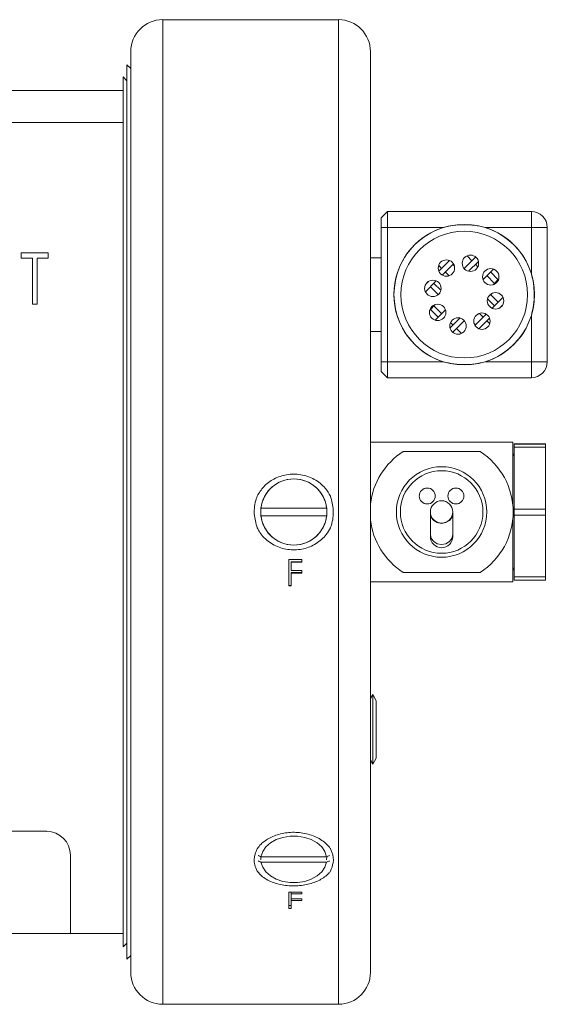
# Model space of a CAD drawing. Header units: inches. Extents: x 1.06 to 7.16, y 1.17 to 7.89.
# Tile 4 of 14: x 6.26 to 6.95, y 1.21 to 2.49. Entities that reach past the tile are written whole.
import ezdxf

# ---------------------------------------------------------------- set-up
doc = ezdxf.new("R2010")
doc.units = ezdxf.units.IN
doc.header["$MEASUREMENT"] = 0

msp = doc.modelspace()

# ---------------------------------------------------------------- linework, layer by layer
at = {"color": 7, "linetype": 'Continuous', "lineweight": 15}
for p, q in [((6.6784, 2.4888), (6.4493, 2.4888)), ((6.4077, 1.2472), (6.4077, 2.4472)), ((6.7201, 2.4472), (6.7201, 1.2472)), ((6.4077, 2.425), (6.4027, 2.43)), ((6.4027, 1.8472), (6.4027, 2.43)), ((6.4027, 2.4092), (6.3977, 2.4142)), ((6.3977, 2.3967), (6.3977, 2.4142)), ((5.482, 2.3967), (6.3977, 2.3967)), ((6.3977, 2.3967), (6.3977, 2.355)), ((6.3977, 2.355), (5.482, 2.355)), ((6.3977, 1.9869), (6.3977, 2.355)), ((6.734, 2.2305), (6.7424, 2.2388)), ((6.7424, 2.2388), (6.7424, 2.218)), ((6.7424, 2.2388), (6.9299, 2.2388)), ((6.9299, 2.2388), (6.9299, 2.218)), ((6.734, 2.218), (6.734, 2.2305)), ((6.734, 2.043), (6.734, 2.218)), ((6.734, 2.218), (6.7424, 2.218)), ((6.8151, 2.218), (6.7424, 2.218)), ((6.7424, 2.218), (6.7424, 2.043)), ((6.9299, 2.218), (6.8697, 2.218)), ((6.9507, 2.218), (6.9299, 2.218)), ((6.9299, 2.1578), (6.9299, 2.218)), ((6.9507, 2.218), (6.9507, 2.043)), ((6.2649, 2.185), (6.3001, 2.185)), ((6.2649, 2.1782), (6.2649, 2.185)), ((6.3001, 2.185), (6.3001, 2.1782)), ((6.2795, 2.1782), (6.2649, 2.1782)), ((6.2795, 2.118), (6.2795, 2.1782)), ((6.2855, 2.1782), (6.2855, 2.118)), ((6.3001, 2.1782), (6.2855, 2.1782)), ((6.734, 2.1786), (6.7201, 2.1786)), ((6.8093, 2.1611), (6.8232, 2.175)), ((6.8137, 2.156), (6.8283, 2.1707)), ((6.8223, 2.1754), (6.8229, 2.1747)), ((6.8276, 2.17), (6.8294, 2.1682)), ((6.8423, 2.1646), (6.8573, 2.1796)), ((6.846, 2.1811), (6.8524, 2.1747)), ((6.8481, 2.161), (6.8609, 2.1738)), ((6.856, 2.1805), (6.8571, 2.1794)), ((6.8571, 2.17), (6.8602, 2.1669)), ((6.8091, 2.1685), (6.8129, 2.1647)), ((6.8176, 2.16), (6.8226, 2.155)), ((6.8416, 2.1654), (6.8424, 2.1647)), ((6.8669, 2.1503), (6.8804, 2.1638)), ((6.8766, 2.16), (6.8866, 2.1499)), ((6.7918, 2.1342), (6.806, 2.1483)), ((6.7924, 2.1442), (6.796, 2.1477)), ((6.7933, 2.1454), (6.7935, 2.1452)), ((6.8029, 2.1452), (6.8119, 2.1362)), ((6.8718, 2.1552), (6.8819, 2.1452)), ((6.8801, 2.1434), (6.8872, 2.1506)), ((6.7982, 2.1405), (6.8082, 2.1305)), ((6.8075, 2.1298), (6.8104, 2.1326)), ((6.8744, 2.1283), (6.8773, 2.1312)), ((6.8766, 2.1305), (6.8866, 2.1205)), ((6.2855, 2.118), (6.2795, 2.118)), ((6.7975, 2.1104), (6.8047, 2.1176)), ((6.8728, 2.1248), (6.8819, 2.1158)), ((6.8788, 2.1127), (6.8929, 2.1268)), ((6.7982, 2.1111), (6.8082, 2.101)), ((6.8029, 2.1158), (6.8129, 2.1057)), ((6.8044, 2.0972), (6.8179, 2.1107)), ((6.8564, 2.0903), (6.8711, 2.105)), ((6.8622, 2.106), (6.8671, 2.101)), ((6.8888, 2.1133), (6.8924, 2.1168)), ((6.8913, 2.1158), (6.8915, 2.1156)), ((6.8239, 2.0872), (6.8367, 2.1)), ((6.8246, 2.0941), (6.8276, 2.091)), ((6.8275, 2.0814), (6.8425, 2.0964)), ((6.8424, 2.0963), (6.8431, 2.0956)), ((6.8553, 2.0928), (6.8571, 2.091)), ((6.8615, 2.086), (6.8754, 2.0999)), ((6.8718, 2.0963), (6.8757, 2.0925)), ((6.9299, 2.043), (6.9299, 2.1032)), ((6.7201, 2.0824), (6.734, 2.0824)), ((6.8276, 2.0816), (6.8287, 2.0805)), ((6.8324, 2.0863), (6.8387, 2.0799)), ((6.8618, 2.0863), (6.8625, 2.0856)), ((6.734, 2.0305), (6.734, 2.043)), ((6.734, 2.043), (6.7424, 2.043)), ((6.7424, 2.043), (6.7424, 2.0222)), ((6.7424, 2.043), (6.8151, 2.043)), ((6.8697, 2.043), (6.9299, 2.043)), ((6.9299, 2.043), (6.9299, 2.0222)), ((6.9299, 2.043), (6.9507, 2.043)), ((6.734, 2.0305), (6.7424, 2.0222)), ((6.9299, 2.0222), (6.7424, 2.0222)), ((6.3977, 1.7074), (6.3977, 1.9869)), ((6.9056, 1.938), (6.7202, 1.938)), ((6.7202, 1.938), (6.7202, 1.8579)), ((6.9056, 1.938), (6.9056, 1.8579)), ((6.863, 1.9259), (6.7628, 1.9259)), ((6.9073, 1.9358), (6.9485, 1.9358)), ((6.9073, 1.9356), (6.9073, 1.9358)), ((6.9485, 1.9356), (6.9073, 1.9356)), ((6.9073, 1.9315), (6.9073, 1.9356)), ((6.9073, 1.9315), (6.9485, 1.9315)), ((6.9073, 1.8509), (6.9073, 1.9315)), ((6.9485, 1.9358), (6.9485, 1.9356)), ((6.9485, 1.9315), (6.9485, 1.9356)), ((6.9485, 1.9315), (6.9485, 1.8509)), ((6.9073, 1.9202), (6.9072, 1.9202)), ((6.7202, 1.9111), (6.7201, 1.9111)), ((6.6629, 1.8522), (6.5774, 1.8522)), ((6.9485, 1.8509), (6.9073, 1.8509)), ((6.9073, 1.8429), (6.9073, 1.8509)), ((6.9485, 1.8429), (6.9485, 1.8509)), ((6.4027, 1.2643), (6.4027, 1.8472)), ((6.5774, 1.8422), (6.6629, 1.8422)), ((6.7202, 1.8364), (6.7202, 1.7563)), ((6.7983, 1.8472), (6.7983, 1.8449)), ((6.7983, 1.8449), (6.7983, 1.8174)), ((6.8275, 1.8449), (6.8275, 1.8472)), ((6.8275, 1.8174), (6.8275, 1.8449)), ((6.9056, 1.8364), (6.9056, 1.7563)), ((6.9073, 1.8429), (6.9485, 1.8429)), ((6.9073, 1.7625), (6.9073, 1.8429)), ((6.9485, 1.8429), (6.9485, 1.7625)), ((6.7983, 1.8174), (6.7983, 1.8152)), ((6.8275, 1.8152), (6.8275, 1.8174)), ((6.6138, 1.7852), (6.6307, 1.7852)), ((6.6138, 1.7852), (6.6138, 1.7508)), ((6.6307, 1.7852), (6.6307, 1.7817)), ((6.6307, 1.7822), (6.6169, 1.7822)), ((6.6169, 1.7822), (6.6169, 1.7817)), ((6.6169, 1.7817), (6.6169, 1.771)), ((6.6307, 1.7817), (6.6169, 1.7817)), ((6.6169, 1.771), (6.6307, 1.771)), ((6.6307, 1.771), (6.6307, 1.7675)), ((6.7201, 1.7833), (6.7202, 1.7833)), ((6.9072, 1.7742), (6.9073, 1.7742)), ((6.6307, 1.7681), (6.6169, 1.7681)), ((6.6169, 1.7681), (6.6169, 1.7675)), ((6.6307, 1.7675), (6.6169, 1.7675)), ((6.6169, 1.7675), (6.6169, 1.7508)), ((6.7628, 1.7684), (6.863, 1.7684)), ((6.9485, 1.7625), (6.9073, 1.7625)), ((6.9073, 1.7585), (6.9073, 1.7625)), ((6.9073, 1.7585), (6.9485, 1.7585)), ((6.9485, 1.7585), (6.9485, 1.7625)), ((6.6169, 1.7515), (6.6138, 1.7515)), ((6.6169, 1.7508), (6.6138, 1.7508)), ((6.9056, 1.7563), (6.7202, 1.7563)), ((6.3977, 1.2977), (6.3977, 1.7074)), ((6.7201, 1.6041), (6.7231, 1.6093)), ((6.7231, 1.5183), (6.7231, 1.6093)), ((6.7231, 1.6093), (6.7277, 1.6012)), ((6.7277, 1.5264), (6.7277, 1.6012)), ((6.7231, 1.5183), (6.7201, 1.5236)), ((6.7277, 1.5264), (6.7231, 1.5183)), ((6.2978, 1.431), (6.2367, 1.431)), ((6.329, 1.2977), (6.329, 1.3997)), ((6.6629, 1.3979), (6.5774, 1.3979)), ((6.5774, 1.3908), (6.6629, 1.3908)), ((6.6138, 1.3517), (6.6307, 1.3517)), ((6.6138, 1.3517), (6.6138, 1.3304)), ((6.6169, 1.3517), (6.6169, 1.3495)), ((6.6169, 1.3495), (6.6169, 1.3428)), ((6.6307, 1.3495), (6.6169, 1.3495)), ((6.6307, 1.3517), (6.6307, 1.3495)), ((6.6169, 1.3428), (6.6307, 1.3428)), ((6.6169, 1.3428), (6.6169, 1.3406)), ((6.6307, 1.3406), (6.6169, 1.3406)), ((6.6169, 1.3406), (6.6169, 1.3304)), ((6.6307, 1.3428), (6.6307, 1.3406)), ((6.6169, 1.3344), (6.6138, 1.3344)), ((6.6169, 1.3304), (6.6138, 1.3304)), ((6.1165, 1.2977), (6.329, 1.2977)), ((6.329, 1.2977), (6.3977, 1.2977)), ((6.3977, 1.2802), (6.3977, 1.2977)), ((6.3977, 1.2802), (6.4027, 1.2852)), ((6.4027, 1.2643), (6.4077, 1.2693)), ((6.4493, 1.2055), (6.6784, 1.2055))]:
    msp.add_line(p, q, dxfattribs=at)
at = {"color": 8, "linetype": 'Continuous', "lineweight": 15}
for p, q in [((6.4493, 2.4888), (6.4493, 1.2055)), ((6.6784, 1.2055), (6.6784, 2.4888))]:
    msp.add_line(p, q, dxfattribs=at)
at = {"color": 7, "linetype": 'Continuous', "lineweight": 15, "flags": 128}
for points in [[(6.9072, 1.9202), (6.9068, 1.922), (6.9056, 1.9238)], [(6.9056, 1.7705), (6.9068, 1.7723), (6.9072, 1.7742)], [(6.6629, 1.3979), (6.6608, 1.4045), (6.6566, 1.4107), (6.6505, 1.416), (6.643, 1.4202), (6.6344, 1.4231), (6.625, 1.4246), (6.6154, 1.4246), (6.606, 1.4231), (6.5973, 1.4202), (6.5898, 1.416), (6.5838, 1.4107), (6.5796, 1.4045), (6.5774, 1.3979)], [(6.5774, 1.3938), (6.5771, 1.3974), (6.5771, 1.3979)], [(6.5774, 1.3908), (6.5796, 1.3842), (6.5838, 1.3781), (6.5898, 1.3728), (6.5973, 1.3686), (6.606, 1.3656), (6.6154, 1.3641), (6.625, 1.3641), (6.6344, 1.3656), (6.643, 1.3686), (6.6505, 1.3728), (6.6566, 1.3781), (6.6608, 1.3842), (6.6629, 1.3908)], [(6.6632, 1.398), (6.6632, 1.3974), (6.6629, 1.3938)]]:
    msp.add_lwpolyline(points, dxfattribs=at)
at = {"color": 8, "linetype": 'Continuous', "lineweight": 15, "flags": 128}
for points in [[(6.7983, 1.8449), (6.7994, 1.8401), (6.8026, 1.836), (6.8073, 1.8333), (6.8129, 1.8323), (6.8185, 1.8333), (6.8232, 1.836), (6.8263, 1.8401), (6.8275, 1.8449), (6.8275, 1.8449)], [(6.7983, 1.8174), (6.7994, 1.8126), (6.8026, 1.8085), (6.8073, 1.8057), (6.8129, 1.8048), (6.8185, 1.8057), (6.8232, 1.8085), (6.8263, 1.8126), (6.8275, 1.8174), (6.8275, 1.8174)]]:
    msp.add_lwpolyline(points, dxfattribs=at)
at = {"color": 7, "linetype": 'Continuous', "lineweight": 15}
for centre, radius in [((6.8424, 2.1305), 0.0916), ((6.8424, 2.1305), 0.0826), ((6.8505, 2.1714), 0.0107), ((6.8192, 2.1651), 0.0107), ((6.877, 2.1537), 0.0107), ((6.8015, 2.1386), 0.0107), ((6.8832, 2.1224), 0.0107), ((6.8077, 2.1073), 0.0107), ((6.8655, 2.0959), 0.0107), ((6.8343, 2.0896), 0.0107), ((6.8129, 1.8472), 0.059), ((6.8129, 1.8472), 0.0538), ((6.6202, 1.8472), 0.0431), ((6.7942, 1.868), 0.0104), ((6.8315, 1.868), 0.0104), ((6.8129, 1.8472), 0.0146)]:
    msp.add_circle(centre, radius, dxfattribs=at)
for centre, radius, start, end in [((6.4493, 2.4472), 0.0417, 90, 180), ((6.6784, 2.4472), 0.0417, 0, 90), ((6.9299, 2.218), 0.0208, 0, 90), ((6.8424, 2.1305), 0.0917, 107.3414, 252.6586), ((6.8424, 2.1305), 0.0917, 17.3414, 72.6586), ((6.8424, 2.1305), 0.0917, 287.3414, 342.6586), ((6.9299, 2.043), 0.0208, 270, 0), ((6.8129, 1.8472), 0.0933, 122.4617, 173.8242), ((6.8129, 1.8472), 0.0933, 302.4617, 57.5383), ((6.6202, 1.8472), 0.0431, 6.6677, 173.3323), ((6.6202, 1.8472), 0.0431, 186.6677, 353.3323), ((6.8129, 1.8472), 0.0933, 186.1758, 237.5383), ((6.8129, 1.8152), 0.0146, 180, 0), ((6.2978, 1.3997), 0.0312, 0, 90), ((6.4493, 1.2472), 0.0417, 180, 270), ((6.6784, 1.2472), 0.0417, 270, 0)]:
    msp.add_arc(centre, radius, start, end, dxfattribs=at)
for points, knots in [([(6.8697, 2.218), (6.8651, 2.2191), (6.8558, 2.2213), (6.8418, 2.2218), (6.828, 2.2211), (6.8194, 2.2191), (6.8151, 2.218)], [0, 0, 0, 0, 0.256019, 0.518821, 0.75725, 1, 1, 1, 1]), ([(6.9299, 2.1032), (6.931, 2.1078), (6.9332, 2.1171), (6.9337, 2.1311), (6.933, 2.1448), (6.9309, 2.1535), (6.9299, 2.1578)], [0, 0, 0, 0, 0.256019, 0.51882, 0.75725, 1, 1, 1, 1]), ([(6.8151, 2.043), (6.8197, 2.0419), (6.829, 2.0397), (6.843, 2.0392), (6.8567, 2.0398), (6.8653, 2.0419), (6.8697, 2.043)], [0, 0, 0, 0, 0.256019, 0.518821, 0.75725, 1, 1, 1, 1]), ([(6.5724, 1.8678), (6.575, 1.8721), (6.5805, 1.8812), (6.5941, 1.891), (6.6109, 1.8968), (6.6295, 1.8968), (6.6473, 1.8907), (6.6606, 1.8802), (6.6659, 1.8714), (6.668, 1.8678)], [0, 0, 0, 0, 0.128574, 0.26989, 0.420072, 0.577328, 0.737365, 0.89484, 1, 1, 1, 1]), ([(6.5724, 1.8265), (6.5707, 1.8325), (6.5674, 1.845), (6.5694, 1.8593), (6.572, 1.8667), (6.5724, 1.8678)], [0, 0, 0, 0, 0.443413, 0.914426, 1, 1, 1, 1]), ([(6.668, 1.8678), (6.6696, 1.8618), (6.6729, 1.8493), (6.6709, 1.835), (6.6684, 1.8276), (6.668, 1.8265)], [0, 0, 0, 0, 0.443413, 0.914426, 1, 1, 1, 1]), ([(6.668, 1.8265), (6.6663, 1.8235), (6.6631, 1.818), (6.6545, 1.809), (6.6416, 1.801), (6.6237, 1.7969), (6.6051, 1.7988), (6.5881, 1.8067), (6.5774, 1.8172), (6.5734, 1.8245), (6.5724, 1.8265)], [0, 0, 0, 0, 0.086438, 0.164304, 0.316062, 0.468509, 0.627117, 0.786907, 0.942425, 1, 1, 1, 1]), ([(6.5724, 1.4083), (6.574, 1.4103), (6.5782, 1.4158), (6.5891, 1.4232), (6.6048, 1.4288), (6.6231, 1.4304), (6.6415, 1.4273), (6.6574, 1.4199), (6.6651, 1.4125), (6.6679, 1.4084), (6.668, 1.4083)], [0, 0, 0, 0, 0.082188, 0.220717, 0.367908, 0.523149, 0.68282, 0.841815, 0.994699, 1, 1, 1, 1]), ([(6.5724, 1.379), (6.5712, 1.3818), (6.5681, 1.3889), (6.5684, 1.3992), (6.5714, 1.406), (6.5724, 1.4083)], [0, 0, 0, 0, 0.299218, 0.765814, 1, 1, 1, 1]), ([(6.5774, 1.3979), (6.5763, 1.3984), (6.5751, 1.3989), (6.5739, 1.3993), (6.5737, 1.3994)], [0, 0, 0, 0, 0.8831, 1, 1, 1, 1]), ([(6.6666, 1.3994), (6.6665, 1.3993), (6.6652, 1.3989), (6.664, 1.3984), (6.6629, 1.3979)], [0, 0, 0, 0, 0.116891, 1, 1, 1, 1]), ([(6.668, 1.4083), (6.6687, 1.4068), (6.6714, 1.4008), (6.6726, 1.3905), (6.6694, 1.3826), (6.668, 1.379)], [0, 0, 0, 0, 0.1586603, 0.6197878, 1, 1, 1, 1]), ([(6.5737, 1.3923), (6.5739, 1.3923), (6.5751, 1.3918), (6.5763, 1.3913), (6.5774, 1.3908)], [0, 0, 0, 0, 0.1169, 1, 1, 1, 1]), ([(6.6629, 1.3908), (6.664, 1.3913), (6.6652, 1.3918), (6.6665, 1.3923), (6.6666, 1.3923)], [0, 0, 0, 0, 0.883109, 1, 1, 1, 1]), ([(6.668, 1.379), (6.6672, 1.3781), (6.6651, 1.3754), (6.6588, 1.3698), (6.647, 1.3637), (6.63, 1.3598), (6.6114, 1.3596), (6.5936, 1.3635), (6.5799, 1.3704), (6.5746, 1.3765), (6.5724, 1.379)], [0, 0, 0, 0, 0.040455, 0.116768, 0.265712, 0.41533, 0.572384, 0.732373, 0.889976, 1, 1, 1, 1])]:
    msp.add_open_spline(points, degree=3, knots=knots, dxfattribs=at)

doc.saveas('drawing.dxf')
